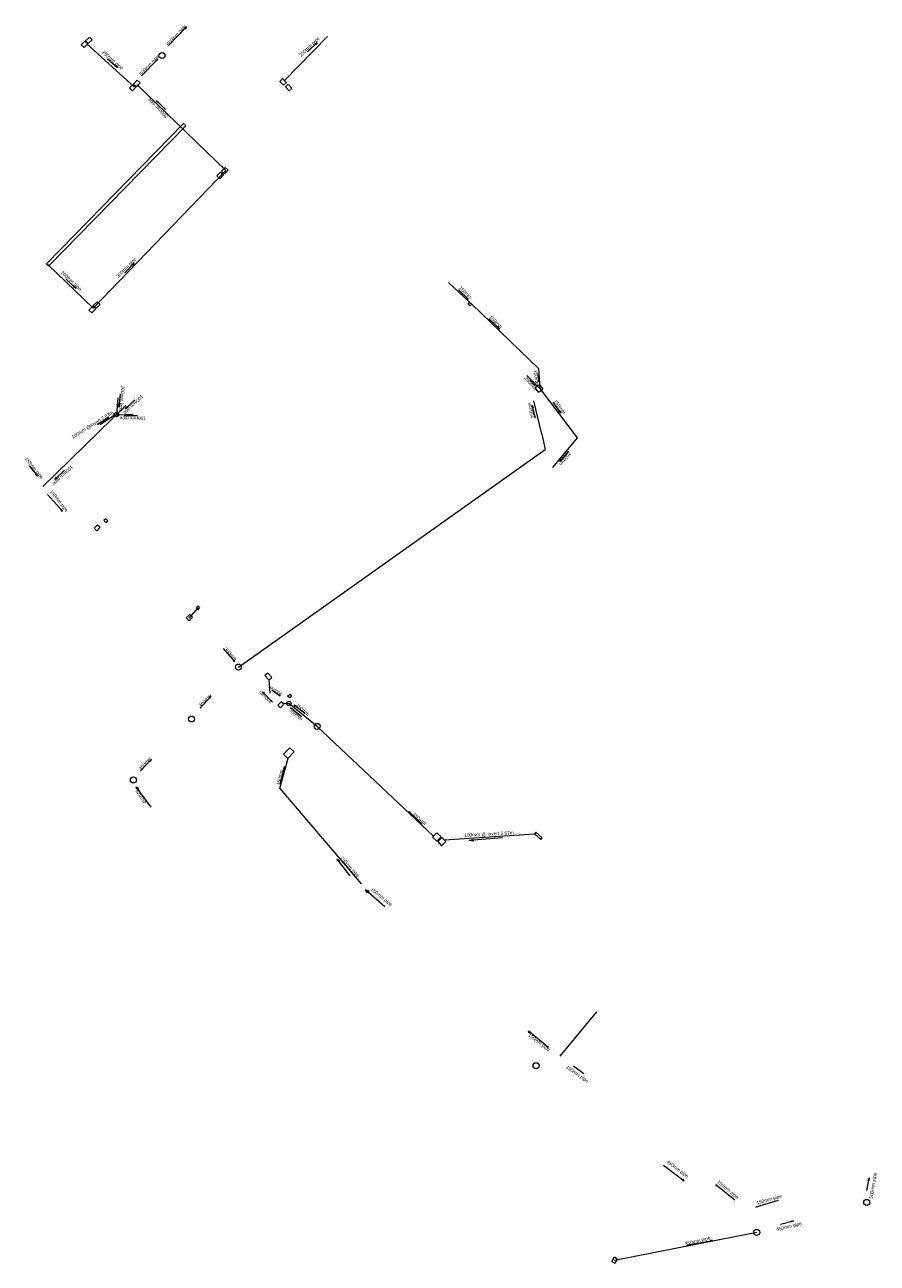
# Model space of a CAD drawing. Header units: millimetres. Extents: x -79464 to -76785, y -3788210 to -3782955.
# Tile 17 of 131: x -78778 to -78678, y -3785440 to -3785295. Entities that reach past the tile are written whole.
import ezdxf
from ezdxf.enums import TextEntityAlignment as Align

# ---------------------------------------------------------------- set-up
doc = ezdxf.new("R2010")
doc.units = ezdxf.units.MM
doc.header["$LTSCALE"] = 8
doc.header["$MEASUREMENT"] = 0
doc.layers.add('SEWER MANHOLE', color=7, linetype='Continuous')
doc.layers.add('STORMWATER MANHOLE', color=7, linetype='Continuous')
doc.styles.add('Style-Arial', font='arial.ttf')

msp = doc.modelspace()

# ---------------------------------------------------------------- linework, layer by layer
at = {"layer": 'SEWER MANHOLE', "color": 45, "lineweight": 15}
for p, q in [((-78725.99, -3785327.6, 2.46), (-78728.46, -3785325.31, 2.34)), ((-78725.99, -3785327.6, 2.85), (-78726.17, -3785327.76, 2.87)), ((-78725.99, -3785327.6, 2.87), (-78725.74, -3785327.85, 2.85)), ((-78725.92, -3785328.02, 2.85), (-78726.17, -3785327.76, 2.87)), ((-78725.92, -3785328.02, 2.87), (-78725.74, -3785327.85, 2.85)), ((-78725.74, -3785327.85, 2.41), (-78717.92, -3785335.38, 6.61)), ((-78717.75, -3785337.73), (-78719.27, -3785336.21)), ((-78717.78, -3785337.29, 2.87), (-78718.3, -3785337.66, 2.85)), ((-78717.93, -3785338.16, 2.87), (-78718.3, -3785337.66, 2.85)), ((-78717.93, -3785338.16, 2.85), (-78717.41, -3785337.8, 2.87)), ((-78717.78, -3785337.29, 2.85), (-78717.41, -3785337.8, 2.87)), ((-78767.38, -3785340.79, 3.04), (-78767.22, -3785338.82)), ((-78717.51, -3785343.09, 2.62), (-78718.48, -3785339.18, 2.46)), ((-78776.04, -3785349.24, 2.96), (-78766.3, -3785339.74, 3.06)), ((-78767.76, -3785340.76, 2.85), (-78767.47, -3785340.53, 2.87)), ((-78767.08, -3785340.83, 2.85), (-78767.47, -3785340.53, 2.87)), ((-78767.65, -3785340.85, 2.87), (-78769.34, -3785342.01)), ((-78767.76, -3785340.76, 2.87), (-78767.38, -3785341.06, 2.85)), ((-78767.39, -3785340.81, 3.04), (-78765.46, -3785340.73)), ((-78767.08, -3785340.83, 2.87), (-78767.38, -3785341.06, 2.85)), ((-78717.51, -3785343.09, 2.62), (-78717.13, -3785344.88, 2.51)), ((-78747.82, -3785380.64, 3.19), (-78747.09, -3785379.9, 3.16)), ((-78746.58, -3785380.37, 3.19), (-78747.09, -3785379.9, 3.16)), ((-78748.25, -3785384.67), (-78747.27, -3785381.09, 3.19)), ((-78747.82, -3785380.64, 3.16), (-78747.3, -3785381.12, 3.19)), ((-78746.58, -3785380.37, 3.16), (-78747.3, -3785381.12, 3.19)), ((-78748.25, -3785384.67, 3.12), (-78738.73, -3785395.85, 3.18)), ((-78715.36, -3785416.04), (-78711.07, -3785410.85))]:
    msp.add_line(p, q, dxfattribs=at)
for points in [[(-78727.31, -3785326.16), (-78726.18, -3785327.25), (-78726.28, -3785327.09), (-78726.32, -3785327.16), (-78726.18, -3785327.25)], [(-78723.74, -3785329.55), (-78722.48, -3785330.72), (-78722.64, -3785330.45), (-78722.72, -3785330.61), (-78722.48, -3785330.72)], [(-78717.94, -3785336.03), (-78717.92, -3785337), (-78717.94, -3785336.85), (-78717.88, -3785336.88), (-78717.92, -3785337)], [(-78717.92, -3785335.38), (-78717.75, -3785337.73), (-78713.39, -3785343.54), (-78716.27, -3785346.99)], [(-78718.93, -3785336.76), (-78718.3, -3785337.42), (-78718.38, -3785337.26), (-78718.43, -3785337.36), (-78718.3, -3785337.42)], [(-78767, -3785338.35), (-78767.14, -3785339.91), (-78767.17, -3785339.58), (-78767.07, -3785339.6), (-78767.14, -3785339.91)], [(-78765.26, -3785339.05), (-78766.38, -3785340.13), (-78766.19, -3785339.87), (-78766.12, -3785339.95), (-78766.38, -3785340.13)], [(-78718.26, -3785341.22), (-78718.66, -3785339.71), (-78718.53, -3785340.01), (-78718.63, -3785340.02), (-78718.66, -3785339.71)], [(-78716.22, -3785339.38), (-78715.28, -3785340.64), (-78715.52, -3785340.41), (-78715.43, -3785340.35), (-78715.28, -3785340.64)], [(-78769.69, -3785341.95), (-78768.36, -3785341.13), (-78768.6, -3785341.35), (-78768.65, -3785341.25), (-78768.36, -3785341.13)], [(-78764.96, -3785340.94), (-78766.52, -3785340.93), (-78766.2, -3785340.88), (-78766.2, -3785340.98), (-78766.52, -3785340.93)], [(-78714.41, -3785345.07), (-78715.4, -3785346.28), (-78715.24, -3785345.99), (-78715.17, -3785346.06), (-78715.4, -3785346.28)], [(-78777.66, -3785346.81), (-78776.68, -3785348.03), (-78776.93, -3785347.81), (-78776.84, -3785347.75), (-78776.68, -3785348.03)], [(-78773.51, -3785347.33), (-78774.64, -3785348.41), (-78774.45, -3785348.15), (-78774.38, -3785348.23), (-78774.64, -3785348.41)], [(-78775.5, -3785350.18), (-78773.73, -3785352.12), (-78773.86, -3785351.87), (-78773.96, -3785352.01), (-78773.73, -3785352.12)], [(-78748.2, -3785384.1), (-78747.69, -3785382.07), (-78747.83, -3785382.31), (-78747.69, -3785382.35), (-78747.69, -3785382.07)], [(-78739.99, -3785394.89), (-78741.53, -3785392.93), (-78741.24, -3785393.12), (-78741.43, -3785393.22), (-78741.53, -3785392.93)], [(-78735.93, -3785398.55), (-78738.2, -3785396.54), (-78737.81, -3785396.67), (-78737.98, -3785396.89), (-78738.2, -3785396.54)], [(-78716.75, -3785415.05), (-78719.08, -3785413.13), (-78718.87, -3785413.21), (-78719, -3785413.34), (-78719.08, -3785413.13)], [(-78712.61, -3785418.12), (-78713.81, -3785417.22), (-78713.64, -3785417.3), (-78713.7, -3785417.34), (-78713.81, -3785417.22)], [(-78694.87, -3785432.95), (-78697.13, -3785431.14), (-78696.92, -3785431.22), (-78697.03, -3785431.29), (-78697.13, -3785431.14)], [(-78689.81, -3785432.99), (-78692.41, -3785433.75), (-78692.17, -3785433.65), (-78692.17, -3785433.72), (-78692.41, -3785433.75)]]:
    msp.add_lwpolyline(points, dxfattribs=at)
at = {"layer": 'STORMWATER MANHOLE', "color": 216, "lineweight": 15}
for p, q in [((-78771.54, -3785297.43, 2.87), (-78771.11, -3785296.99, 2.85)), ((-78770.79, -3785297.3, 2.87), (-78771.11, -3785296.99, 2.85)), ((-78771.06, -3785296.95, 2.85), (-78770.59, -3785296.53, 2.87)), ((-78771.06, -3785296.95, 2.87), (-78770.74, -3785297.25, 2.85)), ((-78770.27, -3785296.82, 2.87), (-78770.74, -3785297.25, 2.85)), ((-78770.27, -3785296.82, 2.85), (-78770.59, -3785296.53, 2.87)), ((-78747.77, -3785301.68), (-78742.67, -3785296.45)), ((-78771.54, -3785297.43, 2.85), (-78771.22, -3785297.75, 2.87)), ((-78770.79, -3785297.3, 2.85), (-78771.22, -3785297.75, 2.87)), ((-78770.89, -3785297.29), (-78765.36, -3785302.35, 2.21)), ((-78747.93, -3785301.39, 2.85), (-78748.25, -3785301.72, 2.87)), ((-78747.93, -3785301.39, 2.87), (-78747.49, -3785301.84, 2.85)), ((-78765.88, -3785302.48, 2.85), (-78765.46, -3785302.06, 2.87)), ((-78765.88, -3785302.48, 2.87), (-78765.55, -3785302.81, 2.85)), ((-78765.13, -3785302.39, 2.87), (-78765.55, -3785302.81, 2.85)), ((-78765.13, -3785302.39, 2.85), (-78765.46, -3785302.06, 2.87)), ((-78764.97, -3785301.56, 2.87), (-78765.4, -3785302.03, 2.85)), ((-78765.05, -3785302.34, 2.87), (-78765.4, -3785302.03, 2.85)), ((-78765.05, -3785302.34, 2.85), (-78764.62, -3785301.87, 2.87)), ((-78764.97, -3785301.56, 2.85), (-78764.62, -3785301.87, 2.87)), ((-78747.81, -3785302.17, 2.85), (-78748.25, -3785301.72, 2.87)), ((-78747.81, -3785302.17, 2.87), (-78747.49, -3785301.84, 2.85)), ((-78747.58, -3785302.36, 2.85), (-78747.26, -3785302.04, 2.87)), ((-78747.58, -3785302.36, 2.87), (-78747.15, -3785302.81, 2.85)), ((-78746.83, -3785302.49, 2.85), (-78747.26, -3785302.04, 2.87)), ((-78746.83, -3785302.49, 2.87), (-78747.15, -3785302.81, 2.85)), ((-78775.62, -3785323.13, 2.85), (-78759.54, -3785306.67, 2.87)), ((-78759.28, -3785306.91, 2.87), (-78775.36, -3785323.36, 2.85)), ((-78759.28, -3785306.91, 2.85), (-78759.54, -3785306.67, 2.87)), ((-78755.65, -3785312.8, 2.85), (-78755.22, -3785312.36, 2.87)), ((-78755.65, -3785312.8, 2.87), (-78755.3, -3785313.13, 2.85)), ((-78754.87, -3785312.69, 2.87), (-78755.3, -3785313.13, 2.85)), ((-78754.87, -3785312.69, 2.85), (-78755.22, -3785312.36, 2.87)), ((-78754.66, -3785311.8, 2.87), (-78755.09, -3785312.24, 2.85)), ((-78754.75, -3785312.57, 2.87), (-78755.09, -3785312.24, 2.85)), ((-78754.75, -3785312.57, 2.85), (-78754.32, -3785312.13, 2.87)), ((-78754.66, -3785311.8, 2.85), (-78754.32, -3785312.13, 2.87)), ((-78775.62, -3785323.13, 2.87), (-78775.36, -3785323.36, 2.85)), ((-78770.14, -3785328.01, 2.87), (-78769.69, -3785327.56, 2.85)), ((-78769.34, -3785327.88, 2.87), (-78769.69, -3785327.56, 2.85)), ((-78770.19, -3785328.08, 2.87), (-78770.64, -3785328.54, 2.85)), ((-78770.29, -3785328.86, 2.87), (-78770.64, -3785328.54, 2.85)), ((-78770.29, -3785328.86, 2.85), (-78769.85, -3785328.4, 2.87)), ((-78770.19, -3785328.08, 2.85), (-78769.85, -3785328.4, 2.87)), ((-78770.14, -3785328.01, 2.85), (-78769.79, -3785328.33, 2.87)), ((-78769.34, -3785327.88, 2.85), (-78769.79, -3785328.33, 2.87)), ((-78753.11, -3785370.41, 3.01), (-78717.13, -3785344.88, 2.69)), ((-78769.64, -3785353.72), (-78770.02, -3785354.13, 6.76)), ((-78769.64, -3785353.72, 6.76), (-78769.34, -3785354.02)), ((-78768.65, -3785353.01), (-78768.88, -3785353.21, 6.76)), ((-78768.65, -3785353.45), (-78768.88, -3785353.21, 6.76)), ((-78768.65, -3785353.01, 6.76), (-78768.42, -3785353.25)), ((-78768.65, -3785353.45, 6.76), (-78768.42, -3785353.25)), ((-78769.72, -3785354.43), (-78770.02, -3785354.13, 6.76)), ((-78769.72, -3785354.43, 6.76), (-78769.34, -3785354.02)), ((-78757.88, -3785363.45), (-78758.94, -3785364.66, 3.01)), ((-78758.07, -3785363.47, 6.76), (-78757.88, -3785363.27)), ((-78758.07, -3785363.47), (-78757.88, -3785363.64, 6.76)), ((-78757.69, -3785363.44, 6.76), (-78757.88, -3785363.27)), ((-78757.69, -3785363.44), (-78757.88, -3785363.64, 6.76)), ((-78758.81, -3785364.24, 6.76), (-78759.23, -3785364.65)), ((-78758.9, -3785364.97, 6.76), (-78759.23, -3785364.65)), ((-78758.9, -3785364.97), (-78758.48, -3785364.56, 6.76)), ((-78758.81, -3785364.24), (-78758.48, -3785364.56, 6.76)), ((-78749.54, -3785371.91, 3.04), (-78749.42, -3785373.48, 3.04)), ((-78747.18, -3785374.67, 2.95), (-78747.84, -3785374.72, 3.01)), ((-78743.88, -3785377.37, 3.14), (-78747.19, -3785374.67, 2.94)), ((-78743.88, -3785377.37), (-78730.23, -3785390.25, 3.01)), ((-78718.37, -3785390, 3.01), (-78728.93, -3785390.73, 3.01)), ((-78692.32, -3785436.72), (-78709.02, -3785440, 3.61)), ((-78709.32, -3785440.12), (-78709.02, -3785439.63, 3.61)), ((-78709.32, -3785440.12, 3.61), (-78708.98, -3785440.34)), ((-78708.68, -3785439.85), (-78709.02, -3785439.63, 3.61)), ((-78708.68, -3785439.85, 3.61), (-78708.98, -3785440.34))]:
    msp.add_line(p, q, dxfattribs=at)
for points in [[(-78761.3, -3785297.49), (-78759.22, -3785295.32), (-78759.43, -3785295.43), (-78759.29, -3785295.53), (-78759.22, -3785295.32)], [(-78745, -3785298.24), (-78743.87, -3785297.16), (-78744.06, -3785297.42), (-78744.13, -3785297.34), (-78743.87, -3785297.16)], [(-78768.46, -3785299.07), (-78767.29, -3785300.1), (-78767.57, -3785299.93), (-78767.49, -3785299.86), (-78767.29, -3785300.1)], [(-78764.49, -3785301.08), (-78762.58, -3785299.09), (-78762.73, -3785299.2), (-78762.65, -3785299.26), (-78762.58, -3785299.09)], [(-78775.45, -3785323.21), (-78770.16, -3785328.33), (-78754.59, -3785312.17), (-78765.02, -3785302.06)], [(-78761.64, -3785305.05), (-78762.74, -3785303.94), (-78762.47, -3785304.13), (-78762.55, -3785304.2), (-78762.74, -3785303.94)], [(-78766.45, -3785324.15), (-78765.34, -3785323.05), (-78765.53, -3785323.32), (-78765.6, -3785323.24), (-78765.34, -3785323.05)], [(-78773.3, -3785324.93), (-78772.17, -3785326), (-78772.44, -3785325.82), (-78772.36, -3785325.75), (-78772.17, -3785326)], [(-78754.9, -3785368.22), (-78753.56, -3785369.77), (-78753.65, -3785369.57), (-78753.74, -3785369.66), (-78753.56, -3785369.77)], [(-78757.6, -3785375.23), (-78756.35, -3785373.88), (-78756.55, -3785373.99), (-78756.48, -3785374.06), (-78756.35, -3785373.88)], [(-78749.1, -3785374.54), (-78750.28, -3785373.32), (-78750.11, -3785373.38), (-78750.23, -3785373.49), (-78750.28, -3785373.32)], [(-78748.22, -3785373.84), (-78749.16, -3785373.17), (-78749.08, -3785373.19), (-78749.12, -3785373.24), (-78749.16, -3785373.17)], [(-78745.72, -3785376.23), (-78747, -3785375.18), (-78746.85, -3785375.25), (-78746.93, -3785375.32), (-78747, -3785375.18)], [(-78745.31, -3785375.86), (-78746.56, -3785374.86), (-78746.34, -3785374.96), (-78746.46, -3785375.05), (-78746.56, -3785374.86)], [(-78764.6, -3785382.6), (-78763.29, -3785381.23), (-78763.52, -3785381.4), (-78763.43, -3785381.47), (-78763.29, -3785381.23)], [(-78763.33, -3785386.83), (-78765.1, -3785384.44), (-78764.84, -3785384.62), (-78765.02, -3785384.74), (-78765.1, -3785384.44)], [(-78731.56, -3785388.83), (-78733.14, -3785387.36), (-78732.98, -3785387.44), (-78733.08, -3785387.53), (-78733.14, -3785387.36)], [(-78722.12, -3785390.45), (-78726.05, -3785390.76), (-78725.6, -3785390.64), (-78725.58, -3785390.85), (-78726.05, -3785390.76)], [(-78703.26, -3785428.85), (-78700.81, -3785430.67), (-78700.95, -3785430.46), (-78701.04, -3785430.63), (-78700.81, -3785430.67)], [(-78679.42, -3785431.86), (-78679.14, -3785430.33), (-78679.15, -3785430.66), (-78679.25, -3785430.63), (-78679.14, -3785430.33)], [(-78689.53, -3785435.74), (-78688.01, -3785435.37), (-78688.31, -3785435.5), (-78688.33, -3785435.4), (-78688.01, -3785435.37)], [(-78700.57, -3785438.23), (-78697.51, -3785437.66), (-78697.76, -3785437.66), (-78697.73, -3785437.77), (-78697.51, -3785437.66)]]:
    msp.add_lwpolyline(points, dxfattribs=at)
at = {"layer": 'STORMWATER MANHOLE', "color": 216, "lineweight": 15, "elevation": 3.01}
for points in [[(-78750.03, -3785371.39), (-78749.54, -3785371.91), (-78749.19, -3785371.65), (-78749.68, -3785371.13)], [(-78747.1, -3785374.02), (-78747.34, -3785373.83), (-78747.1, -3785373.58), (-78746.86, -3785373.78)], [(-78748.49, -3785374.87), (-78748.16, -3785375.18), (-78747.77, -3785374.78), (-78748.1, -3785374.48)], [(-78729.83, -3785390.83), (-78730.34, -3785390.36), (-78729.85, -3785389.87), (-78729.35, -3785390.34)], [(-78718.4, -3785389.97), (-78717.66, -3785390.65), (-78717.48, -3785390.45), (-78718.22, -3785389.78)], [(-78729.73, -3785390.88), (-78729.28, -3785391.36), (-78728.79, -3785390.87), (-78729.24, -3785390.4)]]:
    msp.add_lwpolyline(points, close=True, dxfattribs=at)
at = {"layer": 'STORMWATER MANHOLE', "color": 216, "lineweight": 15}
for centre, radius in [((-78762.08, -3785298.68, 2.58), 0.35), ((-78753.11, -3785370.41, 3.47), 0.35), ((-78747.19, -3785374.67, 2.94), 0.25), ((-78758.61, -3785376.5, 3.47), 0.35), ((-78743.88, -3785377.37, 3.14), 0.35), ((-78765.43, -3785383.65, 3.47), 0.35), ((-78718.2, -3785417.17, 3.26), 0.35), ((-78679.42, -3785433.2, 3.46), 0.35), ((-78692.32, -3785436.72, 3.46), 0.35)]:
    msp.add_circle(centre, radius, dxfattribs=at)

# ---------------------------------------------------------------- texts
at = {"layer": 'SEWER MANHOLE', "color": 1, "style": 'Style-Arial'}
for s, rotation, p in [('150mm', 316, (-78727.37, -3785326.08, 2.47)), ('150mm', 316, (-78723.81, -3785329.51, 2.41)), ('250mm', 309, (-78719.69, -3785336.63, 2.76)), ('150mm', 275, (-78718.58, -3785335.58, 6.61)), ('100mm pipe', 265, (-78766.95, -3785337.37, 2.91)), ('100mm pipe', 224, (-78764.57, -3785338.35, 2.91)), ('250mm', 307, (-78716.23, -3785339.35, 2.57)), ('100mm @invert 2.83m', 32, (-78772.47, -3785343.74, 3.08)), ('250mm', 105, (-78718.25, -3785341.12, 2.68)), ('100mm pipe', 180, (-78763.97, -3785340.91, 3.05)), ('150mm pipe', 309, (-78778.3, -3785346.06, 3.02)), ('250mm', 231, (-78714.43, -3785345.06, 2.57)), ('100mm pipe', 224, (-78772.83, -3785346.63, 2.95)), ('150mm pipe', 309, (-78775.37, -3785349.93, 2.96)), ('150mm', 77, (-78748.15, -3785384.31, 3.09)), ('150mm pipe', 312, (-78741.29, -3785392.91, 3.16)), ('150mm pipe', 321, (-78737.71, -3785396.66, 3.16)), ('150mm pipe', 323, (-78719.25, -3785413.76, 3.23)), ('150mm pipe', 325, (-78714.8, -3785417.53, 3.25)), ('150mm pipe', 321, (-78697.09, -3785430.97, 3.35)), ('150mm pipe', 16, (-78692.25, -3785433.58, 3.35))]:
    msp.add_text(s, height=0.4, rotation=rotation, dxfattribs=at).set_placement(p, align=Align.BOTTOM_LEFT)
at = {"layer": 'STORMWATER MANHOLE', "color": 1, "style": 'Style-Arial'}
for s, rotation, p in [('600mm pipe', 47, (-78761.22, -3785297.63, 2.5)), ('250mm pipe', 44, (-78745.68, -3785298.94, 2.32)), ('250mm pipe', 319, (-78769.23, -3785298.45, 2.71)), ('500mm pipe', 47, (-78764.39, -3785301.15, 2.72)), ('300mm pipe', 135, (-78761.28, -3785305.69, 2.88)), ('300mm pipe', 45, (-78767.13, -3785324.87, 2.95)), ('300mm pipe', 317, (-78774.05, -3785324.28, 2.94)), ('350mm', 313, (-78754.89, -3785368.41, 3.1)), ('300mm', 147, (-78747.82, -3785373.44, 3.02)), ('450mm', 45, (-78757.45, -3785375.2, 3.19)), ('300mm', 138, (-78749.01, -3785374.32, 3.09)), ('350mm', 319, (-78747.26, -3785375.62, 3.08)), ('350mm', 319, (-78746.5, -3785375.04, 3.03)), ('450mm', 45, (-78764.48, -3785382.59, 3.32)), ('450mm', 129, (-78763.71, -3785386.16, 3.33)), ('350mm', 319, (-78732.79, -3785387.84, 3.13)), ('100mm @ invert 2.67m', 3, (-78726.61, -3785390.45, 3.07)), ('450mm pipe', 324, (-78703.03, -3785428.62, 3.34)), ('500mm pipe', 81, (-78678.6, -3785432.81, 3.37)), ('450mm pipe', 14, (-78689.94, -3785436.7, 3.39)), ('350mm pipe', 14, (-78700.67, -3785438.39, 3.51))]:
    msp.add_text(s, height=0.4, rotation=rotation, dxfattribs=at).set_placement(p, align=Align.BOTTOM_LEFT)

doc.saveas('drawing.dxf')
